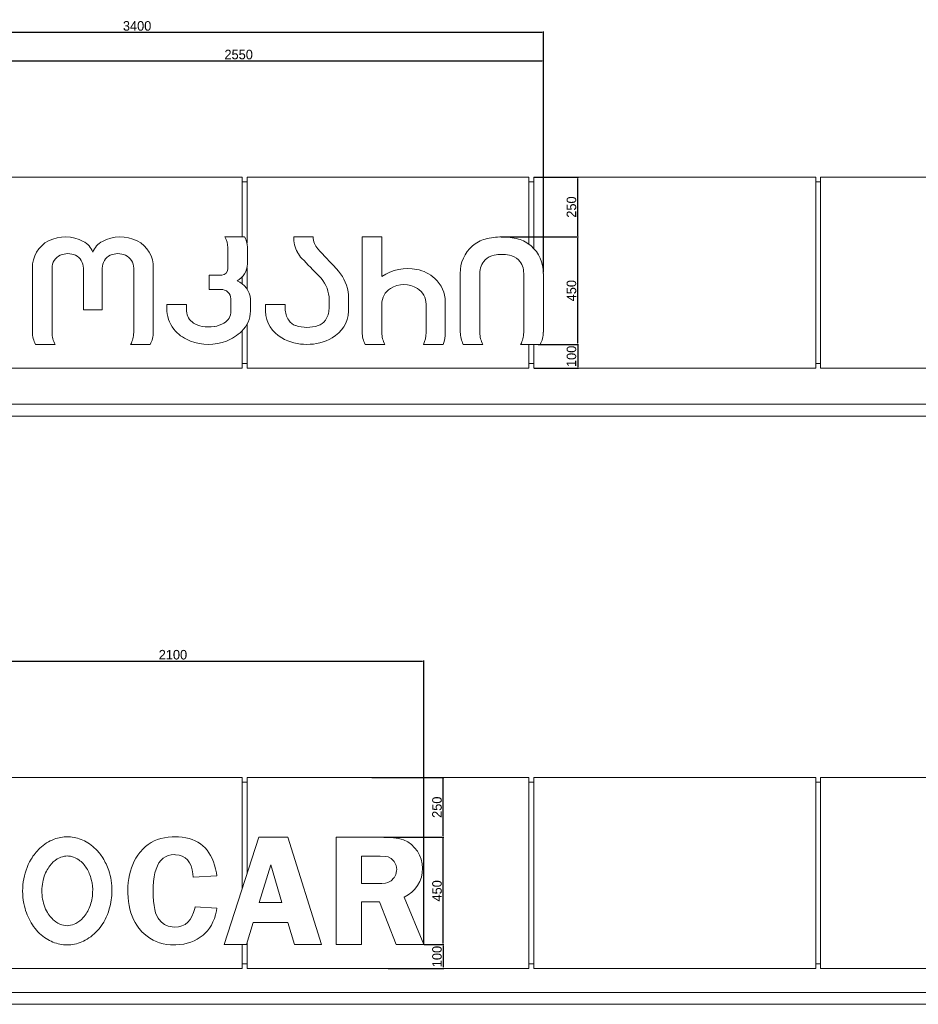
# Model space of a CAD drawing. Header units: feet. Extents: x 1702076 to 2088321, y 4853006 to 4922488.
# Tile 23 of 25: x 1873601 to 1877362, y 4894105 to 4898227. Entities that reach past the tile are written whole.
import ezdxf

# ---------------------------------------------------------------- set-up
doc = ezdxf.new("R2010")
doc.units = ezdxf.units.FT
doc.header["$MEASUREMENT"] = 0
doc.header["$PDMODE"] = 98
doc.header["$PDSIZE"] = 0.3
doc.dimstyles.new('ISO-25', dxfattribs={"dimscale": 15, "dimtxt": 20, "dimasz": 2.5, "dimexe": 1.25, "dimexo": 0.625, "dimgap": 3, "dimtad": 1, "dimdec": 0, "dimtxsty": 'Standard', "dimcen": 2.5, "dimadec": 0, "dimazin": 0, "dimtfac": 1, "dimtdec": 0, "dimtmove": 0, "dimatfit": 3, "dimfxl": 1.25, "dimarcsym": 0})

# ---------------------------------------------------------------- blocks, each defined once
blk = doc.blocks.new('*D5343')
at = {"color": 0, "lineweight": -2, "transparency": 16777216}
for p, q in [((1875615.7, 4897317.4), (1875939.3, 4897317.4)), ((1875936.8, 4896872.4), (1875936.8, 4897312.4)), ((1875771.5, 4896867.4), (1875939.3, 4896867.4))]:
    blk.add_line(p, q, dxfattribs=at)
at = {"color": 0, "lineweight": 5, "transparency": 16777216}
for points in [[(1875936, 4897312.4), (1875937.7, 4897312.4), (1875936.8, 4897317.4)], [(1875936, 4896872.4), (1875937.7, 4896872.4), (1875936.8, 4896867.4)]]:
    blk.add_solid(points, dxfattribs=at)
at = {"layer": 'Defpoints', "color": 0, "lineweight": 5, "transparency": 16777216}
for p in [(1875614.5, 4897317.4), (1875936.8, 4897317.4), (1875770.2, 4896867.4)]:
    blk.add_point(p, dxfattribs=at)
at = {"color": 0, "lineweight": 5, "transparency": 16777216, "insert": (1875910.6, 4897092.4), "char_height": 40, "attachment_point": 5, "rotation": 90}
blk.add_mtext('450', dxfattribs=at)
blk = doc.blocks.new('*D5344')
at = {"color": 0, "lineweight": -2, "transparency": 16777216}
for p, q in [((1875794, 4896867.4), (1875939.3, 4896867.4)), ((1875936.8, 4896862.4), (1875936.8, 4896772.4)), ((1875754, 4896767.4), (1875939.3, 4896767.4))]:
    blk.add_line(p, q, dxfattribs=at)
at = {"color": 0, "lineweight": 5, "transparency": 16777216}
for points in [[(1875936, 4896862.4), (1875937.7, 4896862.4), (1875936.8, 4896867.4)], [(1875936, 4896772.4), (1875937.7, 4896772.4), (1875936.8, 4896767.4)]]:
    blk.add_solid(points, dxfattribs=at)
at = {"layer": 'Defpoints', "color": 0, "lineweight": 5, "transparency": 16777216}
for p in [(1875792.7, 4896867.4), (1875752.8, 4896767.4), (1875936.8, 4896767.4)]:
    blk.add_point(p, dxfattribs=at)
at = {"color": 0, "lineweight": 5, "transparency": 16777216, "insert": (1875910.6, 4896817.4), "char_height": 40, "attachment_point": 5, "rotation": 90}
blk.add_mtext('100', dxfattribs=at)
blk = doc.blocks.new('*D5345')
at = {"color": 0, "lineweight": -2, "transparency": 16777216}
for p, q in [((1875754, 4897567.4), (1875939.3, 4897567.4)), ((1875936.8, 4897322.4), (1875936.8, 4897562.4)), ((1875615.7, 4897317.4), (1875939.3, 4897317.4))]:
    blk.add_line(p, q, dxfattribs=at)
at = {"color": 0, "lineweight": 5, "transparency": 16777216}
for points in [[(1875936, 4897562.4), (1875937.7, 4897562.4), (1875936.8, 4897567.4)], [(1875936, 4897322.4), (1875937.7, 4897322.4), (1875936.8, 4897317.4)]]:
    blk.add_solid(points, dxfattribs=at)
at = {"layer": 'Defpoints', "color": 0, "lineweight": 5, "transparency": 16777216}
for p in [(1875752.8, 4897567.4), (1875936.8, 4897567.4), (1875614.5, 4897317.4)]:
    blk.add_point(p, dxfattribs=at)
at = {"color": 0, "lineweight": 5, "transparency": 16777216, "insert": (1875910.6, 4897442.4), "char_height": 40, "attachment_point": 5, "rotation": 90}
blk.add_mtext('250', dxfattribs=at)
blk = doc.blocks.new('*D5356')
at = {"color": 0, "lineweight": -2, "transparency": 16777216}
for p, q in [((1873242.8, 4897318.6), (1873242.8, 4898056.8)), ((1873247.8, 4898054.3), (1875787.8, 4898054.3)), ((1875792.8, 4897170), (1875792.8, 4898056.8))]:
    blk.add_line(p, q, dxfattribs=at)
at = {"color": 0, "lineweight": 5, "transparency": 16777216}
for points in [[(1873247.8, 4898055.1), (1873247.8, 4898053.5), (1873242.8, 4898054.3)], [(1875787.8, 4898055.1), (1875787.8, 4898053.5), (1875792.8, 4898054.3)]]:
    blk.add_solid(points, dxfattribs=at)
at = {"layer": 'Defpoints', "color": 0, "lineweight": 5, "transparency": 16777216}
for p in [(1875792.8, 4898054.3), (1873242.8, 4897317.4), (1875792.8, 4897168.7)]:
    blk.add_point(p, dxfattribs=at)
at = {"color": 0, "lineweight": 5, "transparency": 16777216, "insert": (1874517.8, 4898080.6), "char_height": 40, "attachment_point": 5}
blk.add_mtext('2550', dxfattribs=at)
blk = doc.blocks.new('*D5357')
at = {"color": 0, "lineweight": -2, "transparency": 16777216}
for p, q in [((1872392.8, 4897898.6), (1872392.8, 4898176.7)), ((1872397.8, 4898174.2), (1875787.8, 4898174.2)), ((1875792.8, 4897898.6), (1875792.8, 4898176.7))]:
    blk.add_line(p, q, dxfattribs=at)
at = {"color": 0, "lineweight": 5, "transparency": 16777216}
for points in [[(1872397.8, 4898175), (1872397.8, 4898173.4), (1872392.8, 4898174.2)], [(1875787.8, 4898175), (1875787.8, 4898173.4), (1875792.8, 4898174.2)]]:
    blk.add_solid(points, dxfattribs=at)
at = {"layer": 'Defpoints', "color": 0, "lineweight": 5, "transparency": 16777216}
for p in [(1875792.8, 4898174.2), (1872392.8, 4897897.4), (1875792.8, 4897897.4)]:
    blk.add_point(p, dxfattribs=at)
at = {"color": 0, "lineweight": 5, "transparency": 16777216, "insert": (1874092.8, 4898200.5), "char_height": 40, "attachment_point": 5}
blk.add_mtext('3400', dxfattribs=at)
blk = doc.blocks.new('*D5501')
at = {"color": 0, "lineweight": -2, "transparency": 16777216}
for p, q in [((1875124.7, 4894805), (1875376.7, 4894805)), ((1875374.2, 4894360), (1875374.2, 4894800)), ((1875294, 4894355), (1875376.7, 4894355))]:
    blk.add_line(p, q, dxfattribs=at)
at = {"color": 0, "lineweight": 5, "transparency": 16777216}
for points in [[(1875373.3, 4894800), (1875375, 4894800), (1875374.2, 4894805)], [(1875373.3, 4894360), (1875375, 4894360), (1875374.2, 4894355)]]:
    blk.add_solid(points, dxfattribs=at)
at = {"layer": 'Defpoints', "color": 0, "lineweight": 5, "transparency": 16777216}
for p in [(1875123.5, 4894805), (1875374.2, 4894805), (1875292.8, 4894355)]:
    blk.add_point(p, dxfattribs=at)
at = {"color": 0, "lineweight": 5, "transparency": 16777216, "insert": (1875347.9, 4894580), "char_height": 40, "attachment_point": 5, "rotation": 90}
blk.add_mtext('450', dxfattribs=at)
blk = doc.blocks.new('*D5502')
at = {"color": 0, "lineweight": -2, "transparency": 16777216}
for p, q in [((1875294, 4894355), (1875376.7, 4894355)), ((1875374.2, 4894350), (1875374.2, 4894260)), ((1875144, 4894255), (1875376.7, 4894255))]:
    blk.add_line(p, q, dxfattribs=at)
at = {"color": 0, "lineweight": 5, "transparency": 16777216}
for points in [[(1875373.3, 4894350), (1875375, 4894350), (1875374.2, 4894355)], [(1875373.3, 4894260), (1875375, 4894260), (1875374.2, 4894255)]]:
    blk.add_solid(points, dxfattribs=at)
at = {"layer": 'Defpoints', "color": 0, "lineweight": 5, "transparency": 16777216}
for p in [(1875292.8, 4894355), (1875142.8, 4894255), (1875374.2, 4894255)]:
    blk.add_point(p, dxfattribs=at)
at = {"color": 0, "lineweight": 5, "transparency": 16777216, "insert": (1875347.9, 4894305), "char_height": 40, "attachment_point": 5, "rotation": 90}
blk.add_mtext('100', dxfattribs=at)
blk = doc.blocks.new('*D5503')
at = {"color": 0, "lineweight": -2, "transparency": 16777216}
for p, q in [((1875074.7, 4895055), (1875376.7, 4895055)), ((1875374.2, 4894810), (1875374.2, 4895050)), ((1875124.7, 4894805), (1875376.7, 4894805))]:
    blk.add_line(p, q, dxfattribs=at)
at = {"color": 0, "lineweight": 5, "transparency": 16777216}
for points in [[(1875373.3, 4895050), (1875375, 4895050), (1875374.2, 4895055)], [(1875373.3, 4894810), (1875375, 4894810), (1875374.2, 4894805)]]:
    blk.add_solid(points, dxfattribs=at)
at = {"layer": 'Defpoints', "color": 0, "lineweight": 5, "transparency": 16777216}
for p in [(1875073.5, 4895055), (1875374.2, 4895055), (1875123.5, 4894805)]:
    blk.add_point(p, dxfattribs=at)
at = {"color": 0, "lineweight": 5, "transparency": 16777216, "insert": (1875347.9, 4894930), "char_height": 40, "attachment_point": 5, "rotation": 90}
blk.add_mtext('250', dxfattribs=at)
blk = doc.blocks.new('*D5506')
at = {"color": 0, "lineweight": -2, "transparency": 16777216}
for p, q in [((1873192.8, 4894470.1), (1873192.8, 4895544.4)), ((1875292.8, 4894356.3), (1875292.8, 4895544.4)), ((1873197.8, 4895541.9), (1875287.8, 4895541.9))]:
    blk.add_line(p, q, dxfattribs=at)
at = {"color": 0, "lineweight": 5, "transparency": 16777216}
for points in [[(1873197.8, 4895542.8), (1873197.8, 4895541.1), (1873192.8, 4895541.9)], [(1875287.8, 4895542.8), (1875287.8, 4895541.1), (1875292.8, 4895541.9)]]:
    blk.add_solid(points, dxfattribs=at)
at = {"layer": 'Defpoints', "color": 0, "lineweight": 5, "transparency": 16777216}
for p in [(1875292.8, 4895541.9), (1873192.8, 4894468.8), (1875292.8, 4894355)]:
    blk.add_point(p, dxfattribs=at)
at = {"color": 0, "lineweight": 5, "transparency": 16777216, "insert": (1874242.8, 4895568.2), "char_height": 40, "attachment_point": 5}
blk.add_mtext('2100', dxfattribs=at)

msp = doc.modelspace()

# ---------------------------------------------------------------- linework, layer by layer
at = {"color": 0, "linetype": 'Continuous', "lineweight": 0, "extrusion": (0, 1, 0)}
for p, q in [((1873352.8, 4897567.4), (1874532.8, 4897567.4)), ((1874532.8, 4897317.4), (1874532.8, 4897567.4)), ((1874552.8, 4897567.4), (1874552.8, 4897290.9)), ((1874552.8, 4897567.4), (1875732.8, 4897567.4)), ((1875732.8, 4897286.8), (1875732.8, 4897567.4)), ((1875752.8, 4897567.4), (1875752.8, 4897269)), ((1875752.8, 4897567.4), (1876932.8, 4897567.4)), ((1876932.8, 4896767.4), (1876932.8, 4897567.4)), ((1876952.8, 4897567.4), (1876952.8, 4896767.4)), ((1876952.8, 4897567.4), (1877542.8, 4897567.4)), ((1874532.8, 4897547.4), (1874552.8, 4897547.4)), ((1875732.8, 4897547.4), (1875752.8, 4897547.4)), ((1876932.8, 4897547.4), (1876952.8, 4897547.4)), ((1874542.2, 4897317.4), (1874460, 4897317.4)), ((1874829.8, 4897317.4), (1874748.2, 4897317.4)), ((1875117, 4897317.4), (1875034.8, 4897317.4)), ((1875034.8, 4897317.4), (1875034.8, 4896918.2)), ((1875117, 4897151.5), (1875117, 4897317.4)), ((1874472.3, 4897273.1), (1874472.3, 4897184.9)), ((1874554.4, 4897204.4), (1874554.4, 4897274.7)), ((1873654.6, 4897186.2), (1873654.6, 4896918.2)), ((1873736.8, 4896916.7), (1873736.8, 4897186.2)), ((1873868.1, 4897186.2), (1873868.1, 4897012.5)), ((1873947.1, 4897012.5), (1873947.1, 4897186.2)), ((1874078.5, 4897186.2), (1874078.5, 4896916.7)), ((1874160.6, 4896918.2), (1874160.6, 4897186.2)), ((1874448, 4897157.2), (1874394.5, 4897157.2)), ((1874394.5, 4897157.2), (1874394.5, 4897097.2)), ((1874552.8, 4897189.6), (1874552.8, 4897099.7)), ((1875445.1, 4897164.8), (1875445.1, 4896918.2)), ((1875527.3, 4896916.7), (1875527.3, 4897164.8)), ((1875710.6, 4897164.8), (1875710.6, 4896916.7)), ((1875792.8, 4896918.2), (1875792.8, 4897164.8)), ((1874532.8, 4897121.3), (1874532.8, 4897150.4)), ((1874394.5, 4897097.2), (1874443.5, 4897097.2)), ((1874977.6, 4897005.9), (1874977.6, 4897074.5)), ((1874300, 4897035), (1874217.8, 4897035)), ((1874217.8, 4897035), (1874217.8, 4897006.9)), ((1874300, 4897006.9), (1874300, 4897035)), ((1874484.9, 4897058.5), (1874484.9, 4897006.9)), ((1874567.1, 4897006.9), (1874567.1, 4897056.8)), ((1874711.8, 4897034.4), (1874630.2, 4897034.4)), ((1874630.2, 4897034.4), (1874630.2, 4897005.9)), ((1874711.8, 4897016.7), (1874711.8, 4897034.4)), ((1874896, 4897066.3), (1874896, 4897016.7)), ((1875117, 4896916.7), (1875117, 4897036.2)), ((1875302.4, 4897036.2), (1875302.4, 4896916.7)), ((1875382.2, 4896916.7), (1875382.2, 4897045.9)), ((1873868.1, 4897012.5), (1873947.1, 4897012.5)), ((1874552.8, 4896952.3), (1874552.8, 4896767.4)), ((1874532.8, 4896767.4), (1874532.8, 4896924.8)), ((1873667.4, 4896867.4), (1873749.6, 4896867.4)), ((1874065.7, 4896867.4), (1874147.9, 4896867.4)), ((1875047.6, 4896867.4), (1875129.7, 4896867.4)), ((1875291.2, 4896867.4), (1875373.3, 4896867.4)), ((1875457.8, 4896867.4), (1875540, 4896867.4)), ((1875697.8, 4896867.4), (1875780, 4896867.4)), ((1875732.8, 4896767.4), (1875732.8, 4896867.4)), ((1875752.8, 4896867.4), (1875752.8, 4896767.4)), ((1874552.8, 4896787.4), (1874532.8, 4896787.4)), ((1875752.8, 4896787.4), (1875732.8, 4896787.4)), ((1876952.8, 4896787.4), (1876932.8, 4896787.4)), ((1874532.8, 4896767.4), (1873352.8, 4896767.4)), ((1875732.8, 4896767.4), (1874552.8, 4896767.4)), ((1876932.8, 4896767.4), (1875752.8, 4896767.4)), ((1877542.8, 4896767.4), (1876952.8, 4896767.4)), ((1871492.8, 4896617.4), (1877542.8, 4896617.4)), ((1871492.8, 4896617.4), (1877542.8, 4896617.4)), ((1877542.8, 4896567.4), (1871492.8, 4896567.4))]:
    msp.add_line(p, q, dxfattribs=at)
at = {"lineweight": 5, "extrusion": (0, 1, 0)}
for p, q in [((1873352.8, 4895055), (1874532.8, 4895055)), ((1874532.8, 4894588.9), (1874532.8, 4895055)), ((1874552.8, 4895055), (1874552.8, 4894651.3)), ((1874552.8, 4895055), (1875732.8, 4895055)), ((1875732.8, 4894255), (1875732.8, 4895055)), ((1875752.8, 4895055), (1875752.8, 4894255)), ((1875752.8, 4895055), (1876932.8, 4895055)), ((1876932.8, 4894255), (1876932.8, 4895055)), ((1876952.8, 4895055), (1876952.8, 4894255)), ((1876952.8, 4895055), (1877542.8, 4895055)), ((1874532.8, 4895035), (1874552.8, 4895035)), ((1875732.8, 4895035), (1875752.8, 4895035)), ((1876932.8, 4895035), (1876952.8, 4895035)), ((1874207.6, 4894802.5), (1874192.5, 4894799)), ((1874223.3, 4894805), (1874207.6, 4894802.5)), ((1874239.8, 4894806.2), (1874223.3, 4894805)), ((1874250.2, 4894806.4), (1874239.8, 4894806.2)), ((1874266.5, 4894805.9), (1874250.2, 4894806.4)), ((1874282, 4894804.6), (1874266.5, 4894805.9)), ((1874296.7, 4894802.2), (1874282, 4894804.6)), ((1874310.6, 4894798.9), (1874296.7, 4894802.2)), ((1874602.1, 4894805), (1874457.8, 4894355)), ((1874724, 4894805), (1874602.1, 4894805)), ((1874864.8, 4894355), (1874724, 4894805)), ((1875123.5, 4894805), (1874925.7, 4894805)), ((1874925.7, 4894805), (1874925.7, 4894355)), ((1874128.1, 4894765), (1874117.1, 4894754.8)), ((1874139.6, 4894774), (1874128.1, 4894765)), ((1874151.8, 4894782), (1874139.6, 4894774)), ((1874164.7, 4894788.7), (1874151.8, 4894782)), ((1874178.3, 4894794.5), (1874164.7, 4894788.7)), ((1874192.5, 4894799), (1874178.3, 4894794.5)), ((1874323.7, 4894794.6), (1874310.6, 4894798.9)), ((1874336, 4894789.6), (1874323.7, 4894794.6)), ((1874347.5, 4894783.6), (1874336, 4894789.6)), ((1874358.3, 4894776.6), (1874347.5, 4894783.6)), ((1874368.2, 4894768.7), (1874358.3, 4894776.6)), ((1874377.4, 4894759.9), (1874368.2, 4894768.7)), ((1874096, 4894729.1), (1874088.1, 4894716.8)), ((1874104.7, 4894740.8), (1874096, 4894729.1)), ((1874106.8, 4894743.5), (1874104.7, 4894740.8)), ((1874117.1, 4894754.8), (1874106.8, 4894743.5)), ((1874201.2, 4894716.2), (1874211.5, 4894723)), ((1874211.5, 4894723), (1874222.8, 4894727.8)), ((1874222.8, 4894727.8), (1874235, 4894730.7)), ((1874235, 4894730.7), (1874248.1, 4894731.6)), ((1874248.1, 4894731.6), (1874253.7, 4894731.4)), ((1874253.7, 4894731.4), (1874268.5, 4894729.5)), ((1874268.5, 4894729.5), (1874282, 4894725.2)), ((1874282, 4894725.2), (1874294, 4894718.5)), ((1874386, 4894750.3), (1874377.4, 4894759.9)), ((1874393.6, 4894739.6), (1874386, 4894750.3)), ((1874400.6, 4894727.9), (1874393.6, 4894739.6)), ((1874407, 4894715.2), (1874400.6, 4894727.9)), ((1875031.8, 4894725), (1875110.6, 4894725)), ((1875031.8, 4894610.2), (1875031.8, 4894725)), ((1875110.6, 4894725), (1875132.4, 4894723.5)), ((1875132.4, 4894723.5), (1875143.5, 4894721.7)), ((1875143.5, 4894721.7), (1875155.9, 4894715.4)), ((1874074.6, 4894690.7), (1874069.2, 4894676.7)), ((1874080.9, 4894704.1), (1874074.6, 4894690.7)), ((1874088.1, 4894716.8), (1874080.9, 4894704.1)), ((1874172, 4894671), (1874177.5, 4894684.9)), ((1874177.5, 4894684.9), (1874184.3, 4894697.1)), ((1874184.3, 4894697.1), (1874192.2, 4894707.6)), ((1874192.2, 4894707.6), (1874201.2, 4894716.2)), ((1874294, 4894718.5), (1874304.2, 4894709.3)), ((1874304.2, 4894709.3), (1874312.5, 4894697.7)), ((1874312.5, 4894697.7), (1874319, 4894684.1)), ((1874319, 4894684.1), (1874323.7, 4894668.5)), ((1874412.5, 4894701.7), (1874407, 4894715.2)), ((1874417.3, 4894687.1), (1874412.5, 4894701.7)), ((1874421.4, 4894671.6), (1874417.3, 4894687.1)), ((1874603.8, 4894530.8), (1874651.9, 4894688.7)), ((1874651.9, 4894688.7), (1874699, 4894530.8)), ((1875155.9, 4894715.4), (1875167.9, 4894703.2)), ((1875167.9, 4894703.2), (1875170.4, 4894699.8)), ((1875170.4, 4894699.8), (1875176.9, 4894685.5)), ((1875176.9, 4894685.5), (1875179.2, 4894669.6)), ((1874060.9, 4894646.9), (1874058, 4894631.1)), ((1874064.7, 4894662.1), (1874060.9, 4894646.9)), ((1874069.2, 4894676.7), (1874064.7, 4894662.1)), ((1874161.7, 4894619.1), (1874164, 4894638.2)), ((1874164, 4894638.2), (1874167.5, 4894655.5)), ((1874167.5, 4894655.5), (1874172, 4894671)), ((1874323.7, 4894668.5), (1874326.7, 4894650.6)), ((1874326.7, 4894650.6), (1874327.6, 4894636.7)), ((1874327.6, 4894636.7), (1874426.3, 4894642.9)), ((1874424.6, 4894655), (1874421.4, 4894671.6)), ((1874426.3, 4894642.9), (1874424.6, 4894655)), ((1875175.5, 4894648.4), (1875167.9, 4894634.6)), ((1875178.9, 4894664), (1875175.5, 4894648.4)), ((1875179.2, 4894669.6), (1875178.9, 4894664)), ((1874054.6, 4894597.9), (1874054.2, 4894580.2)), ((1874055.9, 4894614.8), (1874054.6, 4894597.9)), ((1874058, 4894631.1), (1874055.9, 4894614.8)), ((1874159.8, 4894579.3), (1874160.2, 4894598.6)), ((1874160.2, 4894598.6), (1874161.7, 4894619.1)), ((1875096.4, 4894610.2), (1875031.8, 4894610.2)), ((1875116.4, 4894610.8), (1875096.4, 4894610.2)), ((1875132.2, 4894612.5), (1875116.4, 4894610.8)), ((1875142.5, 4894614.9), (1875132.2, 4894612.5)), ((1875155.6, 4894621.7), (1875142.5, 4894614.9)), ((1875167.4, 4894633.9), (1875155.6, 4894621.7)), ((1875167.9, 4894634.6), (1875167.4, 4894633.9)), ((1874054.2, 4894580.2), (1874054.4, 4894570.1)), ((1874054.4, 4894570.1), (1874055.2, 4894552.3)), ((1874160.2, 4894557.2), (1874159.8, 4894579.3)), ((1874161.5, 4894537), (1874160.2, 4894557.2)), ((1874055.2, 4894552.3), (1874056.9, 4894535.1)), ((1874056.9, 4894535.1), (1874059.4, 4894518.8)), ((1874059.4, 4894518.8), (1874062.7, 4894503.1)), ((1874163.6, 4894518.8), (1874161.5, 4894537)), ((1874166.6, 4894502.5), (1874163.6, 4894518.8)), ((1874699, 4894530.8), (1874603.8, 4894530.8)), ((1875031.8, 4894355), (1875031.8, 4894533.4)), ((1875031.8, 4894533.4), (1875107.3, 4894533.4)), ((1875107.3, 4894533.4), (1875176.5, 4894355)), ((1875292.8, 4894355), (1875209.8, 4894554.1)), ((1874062.7, 4894503.1), (1874066.9, 4894488.2)), ((1874066.9, 4894488.2), (1874071.9, 4894473.9)), ((1874071.9, 4894473.9), (1874077.5, 4894460.5)), ((1874170.3, 4894488.1), (1874166.6, 4894502.5)), ((1874175.1, 4894475.5), (1874170.3, 4894488.1)), ((1874180.7, 4894465), (1874175.1, 4894475.5)), ((1874322.3, 4894473), (1874314.2, 4894459.6)), ((1874328.8, 4894488.7), (1874322.3, 4894473)), ((1874333.8, 4894506.4), (1874328.8, 4894488.7)), ((1874335.2, 4894513.3), (1874333.8, 4894506.4)), ((1874426.3, 4894507.7), (1874335.2, 4894513.3)), ((1874416, 4894464.4), (1874420.7, 4894479.8)), ((1874420.7, 4894479.8), (1874424.5, 4894496.3)), ((1874424.5, 4894496.3), (1874426.3, 4894507.7)), ((1874077.5, 4894460.5), (1874084.2, 4894447.7)), ((1874084.2, 4894447.7), (1874091.5, 4894435.7)), ((1874091.5, 4894435.7), (1874099.7, 4894424.3)), ((1874183.5, 4894461), (1874180.7, 4894465)), ((1874194.6, 4894448.7), (1874183.5, 4894461)), ((1874207.8, 4894439.2), (1874194.6, 4894448.7)), ((1874222.8, 4894432.6), (1874207.8, 4894439.2)), ((1874239.3, 4894429.1), (1874222.8, 4894432.6)), ((1874280.5, 4894433.5), (1874266.4, 4894429.7)), ((1874293.3, 4894439.7), (1874280.5, 4894433.5)), ((1874304.5, 4894448.5), (1874293.3, 4894439.7)), ((1874314.2, 4894459.6), (1874304.5, 4894448.5)), ((1874396.1, 4894424.3), (1874403.8, 4894436.6)), ((1874403.8, 4894436.6), (1874410.3, 4894449.9)), ((1874410.3, 4894449.9), (1874416, 4894464.4)), ((1874550.1, 4894355), (1874578.3, 4894447.8)), ((1874578.3, 4894447.8), (1874723.8, 4894447.8)), ((1874723.8, 4894447.8), (1874751.4, 4894355)), ((1874099.7, 4894424.3), (1874108.8, 4894413.5)), ((1874108.8, 4894413.5), (1874111.9, 4894410.1)), ((1874111.9, 4894410.1), (1874122.9, 4894399.4)), ((1874122.9, 4894399.4), (1874134.5, 4894389.8)), ((1874251, 4894428.5), (1874239.3, 4894429.1)), ((1874266.4, 4894429.7), (1874251, 4894428.5)), ((1874357.2, 4894385.5), (1874369.2, 4894394.8)), ((1874369.2, 4894394.8), (1874377.8, 4894402.4)), ((1874377.8, 4894402.4), (1874387.3, 4894412.8)), ((1874387.3, 4894412.8), (1874396.1, 4894424.3)), ((1874134.5, 4894389.8), (1874146.7, 4894381.4)), ((1874146.7, 4894381.4), (1874159.5, 4894374.1)), ((1874159.5, 4894374.1), (1874173, 4894367.9)), ((1874173, 4894367.9), (1874187, 4894362.8)), ((1874187, 4894362.8), (1874201.6, 4894358.8)), ((1874201.6, 4894358.8), (1874217, 4894356.1)), ((1874217, 4894356.1), (1874232.9, 4894354.3)), ((1874232.9, 4894354.3), (1874249.5, 4894353.7)), ((1874249.5, 4894353.7), (1874255.5, 4894353.9)), ((1874255.5, 4894353.9), (1874272.1, 4894354.8)), ((1874272.1, 4894354.8), (1874287.9, 4894357.1)), ((1874287.9, 4894357.1), (1874303, 4894360.4)), ((1874303, 4894360.4), (1874317.5, 4894364.9)), ((1874317.5, 4894364.9), (1874331.3, 4894370.5)), ((1874331.3, 4894370.5), (1874344.5, 4894377.4)), ((1874344.5, 4894377.4), (1874357.2, 4894385.5)), ((1874457.8, 4894355), (1874550.1, 4894355)), ((1874532.8, 4894255), (1874532.8, 4894355)), ((1874552.8, 4894363.8), (1874552.8, 4894255)), ((1874751.4, 4894355), (1874864.8, 4894355)), ((1874925.7, 4894355), (1875031.8, 4894355)), ((1875176.5, 4894355), (1875292.8, 4894355)), ((1874552.8, 4894275), (1874532.8, 4894275)), ((1875752.8, 4894275), (1875732.8, 4894275)), ((1876952.8, 4894275), (1876932.8, 4894275)), ((1874532.8, 4894255), (1873352.8, 4894255)), ((1875732.8, 4894255), (1874552.8, 4894255)), ((1876932.8, 4894255), (1875752.8, 4894255)), ((1877542.8, 4894255), (1876952.8, 4894255)), ((1871492.8, 4894155), (1877542.8, 4894155)), ((1871492.8, 4894155), (1877542.8, 4894155)), ((1877542.8, 4894105), (1871492.8, 4894105))]:
    msp.add_line(p, q, dxfattribs=at)
at = {"color": 0, "linetype": 'Continuous', "lineweight": 0}
for centre, radius, start, end in [((1873792.3, 4897155.4), 162, 62.3417, 115.6282), ((1874022.9, 4897155.4), 162, 64.3718, 117.6583), ((1874473.1, 4897274.5), 81.3, 0.1697, 31.847), ((1874875.1, 4897313.9), 127, 178.4099, 208.71), ((1875618.4, 4897040.5), 276.9, 89.8815, 104.4166), ((1875619.5, 4897040.5), 276.9, 75.5834, 90.1185), ((1873781.2, 4897189.4), 126.6, 117.743, 181.4524), ((1873828.4, 4897224.1), 84.4, 20.1503, 62.3417), ((1873986.9, 4897224.1), 84.4, 117.6583, 159.8497), ((1874034.1, 4897189.4), 126.6, 358.5476, 62.257), ((1875595.6, 4897166.8), 150.5, 131.4001, 180.7368), ((1875590.8, 4897169), 145.7, 106.5035, 130.5704), ((1875647, 4897169), 145.7, 49.4296, 73.4965), ((1875642.3, 4897166.8), 150.5, 359.2632, 48.5999), ((1874872.1, 4897312.7), 123.9, 208.9002, 223.5013), ((1874471.6, 4897206.3), 82.9, 298.4937, 358.6635), ((1877457.1, 4899765.9), 3687.5, 223.5013, 225.1121), ((1874791, 4897055.2), 187.6, 39.442, 44.3929), ((1874791, 4897055.2), 187.6, 5.9324, 39.442), ((1875225.3, 4896995.8), 189.6, 78.4462, 124.8217), ((1875231, 4897023.8), 161, 48.0032, 78.4462), ((1874478.9, 4897051.3), 88.3, 3.567, 68.616), ((1875250.9, 4897045.9), 131.3, 0, 48.0032), ((1874347.1, 4897012.3), 129.3, 182.386, 223.9605), ((1874445, 4897009.8), 122.2, 314.4244, 358.6642), ((1874762.4, 4897010.4), 132.3, 181.9339, 240.8055), ((1874843.6, 4897012), 134.1, 299.1945, 357.403), ((1873775.8, 4896921.6), 121.2, 181.6323, 206.5631), ((1874039.4, 4896921.6), 121.2, 333.4369, 358.3677), ((1874377.9, 4897042), 172.1, 223.9605, 248.8918), ((1874399, 4897056.7), 187.9, 291.1082, 314.4244), ((1875142.3, 4896918.2), 107.4, 180, 208.1954), ((1875252.8, 4896914.4), 129.4, 338.6909, 1.0192), ((1875566.3, 4896921.6), 121.2, 181.6323, 206.5631), ((1875671.6, 4896921.6), 121.2, 333.4369, 358.3677), ((1874391.2, 4897076.7), 209.3, 248.8918, 291.1082), ((1874803.4, 4897083.9), 216.5, 240.8055, 299.1945)]:
    msp.add_arc(centre, radius, start, end, dxfattribs=at)
at = {"color": 0, "linetype": 'Continuous', "lineweight": 0, "extrusion": (0, 0, -1)}
for centre, radius, start, end in [((-1874388.2, 4897273.7), 84.1, 148.6662, 180.4125), ((-1874907.3, 4897318.7), 77.5, 318.3959, 359.0027), ((-1873794.9, 4897187.7), 58.2, 358.5552, 66.081), ((-1873803, 4897169.5), 78, 66.081, 113.919), ((-1873808.2, 4897187), 60, 116.1779, 180.7798), ((-1874007.1, 4897187), 60, 359.2202, 63.8221), ((-1874012.3, 4897169.5), 78, 66.081, 113.919), ((-1874020.3, 4897187.7), 58.2, 113.919, 181.4448), ((-1876694.2, 4898918.4), 2475.8, 315.6071, 318.1715), ((-1875603, 4897166.1), 77.2, 45.4377, 78.2024), ((-1875617.6, 4897082.7), 161.8, 79.19, 90.4648), ((-1875620.2, 4897082.7), 161.8, 89.5352, 100.81), ((-1875634.8, 4897166.1), 77.2, 101.7976, 134.5623), ((-1875605.4, 4897167.1), 78.2, 358.3168, 43.6773), ((-1875632.4, 4897167.1), 78.2, 136.3227, 181.6832), ((-1874445.1, 4897184.3), 27.2, 178.681, 263.8253), ((-1874754.2, 4897052.4), 142.5, 134.8879, 174.3791), ((-1875209.2, 4897013), 105, 57.3692, 122.6308), ((-1874446.1, 4897058.4), 38.8, 86.1758, 179.8654), ((-1875194.3, 4897036.2), 77.3, 0, 57.3692), ((-1875223.1, 4897034.6), 79.3, 122.6308, 178.7846), ((-1874359.3, 4897008), 59.3, 300.6423, 358.9289), ((-1874430.9, 4897004.8), 54, 177.7303, 242.2144), ((-1874809.8, 4897021.5), 98.1, 327.2514, 357.2194), ((-1874811.9, 4897016.7), 84, 180, 215.1051), ((-1874375.5, 4897021.4), 79.4, 277.4471, 305.7589), ((-1874405.5, 4897035.5), 93.4, 237.2139, 263.5691), ((-1874773.2, 4896997.9), 54.6, 288.0505, 327.2514), ((-1874803.4, 4897090.4), 151.8, 251.9495, 288.0505), ((-1874831.9, 4897002.7), 59.6, 215.1051, 251.9495), ((-1873838.5, 4896916.7), 101.7, 330.9965, 0.0133), ((-1873976.8, 4896916.7), 101.7, 179.9867, 209.0035), ((-1874390.6, 4897086.8), 146.4, 260.006, 279.994), ((-1875218.6, 4896916.7), 101.7, 330.9965, 0.0133), ((-1875188.3, 4896916.7), 114, 180, 205.6227), ((-1875628.9, 4896916.7), 101.7, 330.9965, 0.0133), ((-1875608.9, 4896916.7), 101.7, 179.9867, 209.0035)]:
    msp.add_arc(centre, radius, start, end, dxfattribs=at)
at = {"lineweight": 5}
for centre, radius, start, end in [((1875123.5, 4894484.1), 320.9, 74.71, 90), ((1875157, 4894673.5), 130.6, 293.8553, 66.9598)]:
    msp.add_arc(centre, radius, start, end, dxfattribs=at)
for points, knots in [([(1873802.4, 4894806.4), (1873782.8, 4894806.5), (1873763.6, 4894803), (1873723.4, 4894787.8), (1873703.4, 4894774.8), (1873671.6, 4894744.8), (1873659.2, 4894729), (1873632, 4894683.3), (1873621.1, 4894651), (1873611.5, 4894583.5), (1873613.2, 4894548.4), (1873627.3, 4894490.9), (1873636.7, 4894467.5), (1873662.5, 4894424.7), (1873679.1, 4894405.3), (1873715.8, 4894376.5), (1873734.9, 4894366.4), (1873774.8, 4894354.5), (1873795, 4894352.5), (1873836.5, 4894356.6), (1873857.1, 4894363.1), (1873897, 4894384.6), (1873916.7, 4894400.8), (1873952.4, 4894444.7), (1873967.2, 4894472.8), (1873983.8, 4894528.8), (1873987.4, 4894554.4), (1873987.5, 4894579.8), (1873987.6, 4894608.8), (1873983.1, 4894637.9), (1873967.5, 4894684.4), (1873959.2, 4894702), (1873940.7, 4894731.2), (1873930.9, 4894743.7), (1873904, 4894770.5), (1873885.6, 4894783.6), (1873846.6, 4894800.9), (1873826.8, 4894805.6), (1873805.2, 4894806.3), (1873803.8, 4894806.4), (1873802.4, 4894806.4)], [-1222.02098, -1222.02098, -1222.02098, -1222.02098, -1149.677971, -1149.677971, -1061.368227, -1061.368227, -986.978924, -986.978924, -861.595772, -861.595772, -731.125816, -731.125816, -635.687845, -635.687845, -538.166235, -538.166235, -454.413297, -454.413297, -374.051597, -374.051597, -288.004931, -288.004931, -192.001538, -192.001538, -84.459887, -84.459887, 0, 0, 0, 96.465889, 96.465889, 163.167696, 163.167696, 220.257091, 220.257091, 302.219523, 302.219523, 376.819321, 376.819321, 381.987028, 381.987028, 381.987028, 381.987028]), ([(1873801.7, 4894725.9), (1873807.1, 4894725.8), (1873812.4, 4894725.2), (1873829, 4894721.5), (1873839.5, 4894716.4), (1873861.5, 4894700.7), (1873872.6, 4894688.5), (1873881.5, 4894674.3), (1873885.7, 4894667.6), (1873889.5, 4894660.3), (1873896.1, 4894644.6), (1873899, 4894636.3), (1873905.8, 4894609.4), (1873907.6, 4894590.9), (1873906, 4894552.5), (1873902, 4894532.7), (1873888.2, 4894496.5), (1873878.7, 4894480.7), (1873858.5, 4894457.9), (1873848.1, 4894449.4), (1873827.1, 4894438.6), (1873817.2, 4894435.5), (1873797.1, 4894433.6), (1873787.2, 4894434.7), (1873765.9, 4894441.2), (1873755.2, 4894447.5), (1873733.5, 4894465.6), (1873722.5, 4894479.4), (1873703.5, 4894515.8), (1873696.9, 4894538.7), (1873692.8, 4894586.8), (1873695.2, 4894611.3), (1873708.1, 4894653.9), (1873717.2, 4894671.2), (1873736.6, 4894696.4), (1873747, 4894706.2), (1873768.1, 4894719.1), (1873778, 4894723), (1873792.9, 4894725.6), (1873797.3, 4894725.9), (1873801.7, 4894725.9)], [-116.207121, -116.207121, -116.207121, -116.207121, -97.087255, -97.087255, -55.789282, -55.789282, 0, 0, 0, 26.362457, 26.362457, 52.157186, 52.157186, 104.362435, 104.362435, 162.362877, 162.362877, 220.278939, 220.278939, 265.194695, 265.194695, 301.049094, 301.049094, 336.609343, 336.609343, 380.027837, 380.027837, 436.820756, 436.820756, 504.972314, 504.972314, 573.306695, 573.306695, 633.281611, 633.281611, 681.036336, 681.036336, 717.909728, 717.909728, 733.679066, 733.679066, 733.679066, 733.679066])]:
    msp.add_open_spline(points, degree=3, knots=knots, dxfattribs=at)

# ---------------------------------------------------------------- dimensions: what is measured, and where the dimension line sits
at = {"color": 5, "lineweight": 5}
for base, p1, p2, picture, middle in [((1875792.8, 4898174.2), (1872392.8, 4897897.4), (1875792.8, 4897897.4), '*D5357', (1874092.8, 4898200.5)), ((1875792.8, 4898054.3), (1873242.8, 4897317.4), (1875792.8, 4897168.7), '*D5356', (1874517.8, 4898080.6)), ((1875292.8, 4895541.9), (1873192.8, 4894468.8), (1875292.8, 4894355), '*D5506', (1874242.8, 4895568.2))]:
    dim = msp.add_linear_dim(base=base, p1=p1, p2=p2, dimstyle='ISO-25', override={"dimscale": 2, "dimtmove": 1}, dxfattribs=at)
    dim.commit()
    dim.dimension.update_dxf_attribs({"geometry": picture, "text_midpoint": middle})
for base, p1, p2, override, picture, middle in [((1875936.8, 4897567.4), (1875614.5, 4897317.4), (1875752.8, 4897567.4), {"dimscale": 2, "dimtmove": 1}, '*D5345', (1875910.6, 4897442.4)), ((1875936.8, 4897317.4), (1875770.2, 4896867.4), (1875614.5, 4897317.4), {"dimscale": 2, "dimtmove": 1}, '*D5343', (1875910.6, 4897092.4)), ((1875936.8, 4896767.4), (1875792.7, 4896867.4), (1875752.8, 4896767.4), {"dimscale": 2}, '*D5344', (1875910.6, 4896817.4)), ((1875374.2, 4895055), (1875123.5, 4894805), (1875073.5, 4895055), {"dimscale": 2, "dimtmove": 1}, '*D5503', (1875347.9, 4894930)), ((1875374.2, 4894805), (1875292.8, 4894355), (1875123.5, 4894805), {"dimscale": 2, "dimtmove": 1}, '*D5501', (1875347.9, 4894580)), ((1875374.2, 4894255), (1875292.8, 4894355), (1875142.8, 4894255), {"dimscale": 2}, '*D5502', (1875347.9, 4894305))]:
    dim = msp.add_linear_dim(base=base, p1=p1, p2=p2, angle=90, dimstyle='ISO-25', override=override, dxfattribs=at)
    dim.commit()
    dim.dimension.update_dxf_attribs({"geometry": picture, "text_midpoint": middle})

doc.saveas('drawing.dxf')
